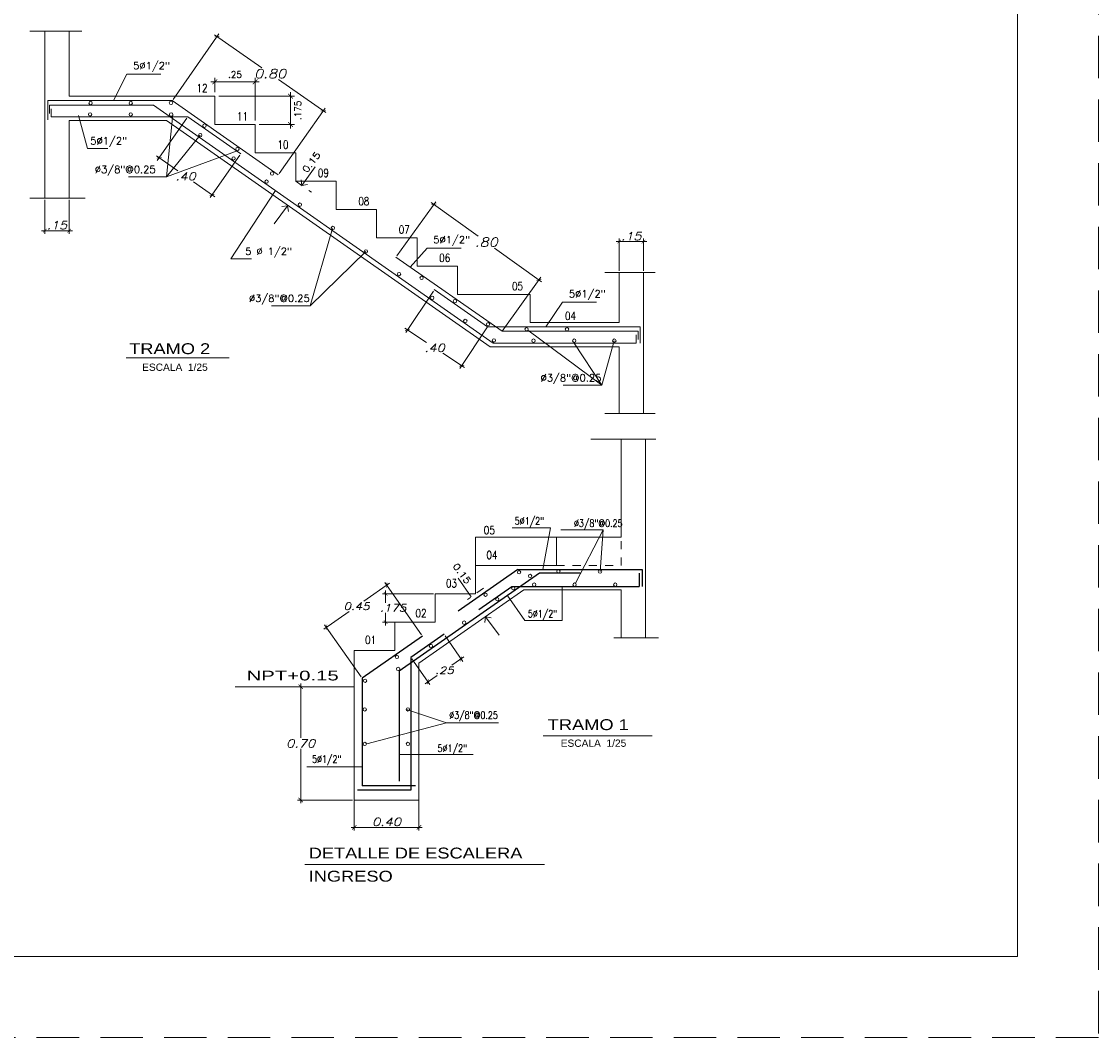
# Model space of a CAD drawing. Header units: metres. Extents: x -11 to 490, y -19 to 215.
# Tile 39 of 73: x 71 to 85, y -7 to 6. Entities that reach past the tile are written whole.
import ezdxf

# ---------------------------------------------------------------- set-up
doc = ezdxf.new("R2010")
doc.units = ezdxf.units.M
for name, pattern in [('ACAD_ISO02W100', [15, 12, -3]), ('DASHED', [19.05, 12.7, -6.35]), ('HIDDEN', [0.375, 0.25, -0.125])]:
    doc.linetypes.add(name, pattern=pattern)
for name, color, linetype, lineweight in [('01', 8, 'Continuous', 9), ('03', 3, 'Continuous', 30), ('ESTRUCTURA 09', 30, 'Continuous', 5), ('LAYER2', 1, 'Continuous', 20), ('Lpunt', 1, 'ACAD_ISO02W100', 9), ('Pluma 0.2', 252, 'Continuous', 20), ('Pluma Nº 0.1', 1, 'Continuous', 9)]:
    doc.layers.add(name, color=color, linetype=linetype, lineweight=lineweight)
for name, color, linetype in [('LAYER3', 3, 'Continuous'), ('LAYER8', 21, 'Continuous'), ('Muros', 4, 'Continuous'), ('VIGAS', 2, 'Continuous')]:
    doc.layers.add(name, color=color, linetype=linetype)
doc.layers.add('no se imprime', color=8, linetype='DASHED', plot=False)
doc.layers.add('PLUMA 0.8', color=7, linetype='Continuous', lineweight=80, true_color=0x2e2e2e)
doc.styles.add('AMBIENTES', font='swissel.ttf')
doc.styles.add('HELVL', font='helvl.shx')
doc.styles.add('INDICACIONES', font='romans.shx', dxfattribs={"width": 1.2, "oblique": 15})
doc.styles.add('ROMAN', font='romans__.ttf', dxfattribs={"width": 1.2})
doc.styles.add('ROMANS', font='romans')
doc.styles.add('STYLE5', font='romans.shx', dxfattribs={"width": 0.8})
doc.styles.add('TEXTO', font='romans.shx', dxfattribs={"height": 0.08})
doc.styles.add('TITULO', font='arial.ttf', dxfattribs={"width": 1.5, "height": 0.1})
doc.dimstyles.new('ALIG', dxfattribs={"dimtxt": 0.08, "dimasz": 0.12, "dimexe": 0.05, "dimexo": 0.1, "dimgap": 0.05, "dimtad": 2, "dimzin": 4, "dimdsep": 46, "dimtxsty": 'TEXTO', "dimblk1": 'DOTSMALL', "dimblk2": 'DOTSMALL', "dimsah": 1, "dimcen": 0.09, "dimclrd": 2, "dimclre": 2, "dimclrt": 3, "dimadec": 0, "dimazin": 0, "dimtfac": 1, "dimtix": 1, "dimtmove": 0, "dimatfit": 0, "dimldrblk": 'DOTSMALL', "dimfxl": 1, "dimtolj": 1, "dimtzin": 0, "dimarcsym": 0})
doc.dimstyles.new('PLANTA-25', dxfattribs={"dimtxt": 0.085, "dimasz": 0.045, "dimexe": 0.04, "dimexo": 0.02, "dimgap": 0.018, "dimtad": 1, "dimtih": 1, "dimtoh": 1, "dimlfac": 0.5, "dimzin": 4, "dimdsep": 46, "dimtxsty": 'INDICACIONES', "dimblk": 'ARCHTICK', "dimcen": 0, "dimdle": 0.04, "dimclrd": 1, "dimclre": 1, "dimclrt": 3, "dimadec": 0, "dimazin": 0, "dimtfac": 1, "dimtmove": 2, "dimatfit": 3, "dimfxl": 1, "dimtolj": 1, "dimtzin": 4, "dimlwd": 5, "dimlwe": 5, "dimarcsym": 0})

# ---------------------------------------------------------------- blocks, each defined once
blk = doc.blocks.new('_ARCHTICK')
at = {"color": 0, "linetype": 'ByBlock', "const_width": 0.15}
blk.add_lwpolyline([(-0.5, -0.5), (0.5, 0.5)], dxfattribs=at)
blk = doc.blocks.new('*D55')
at = {"layer": 'Defpoints', "color": 0, "lineweight": 5, "ltscale": 0.25, "transparency": 16777216}
for p in [(75.179, -1.515), (76.365, -1.624, 0), (75.62, -2.146)]:
    blk.add_point(p, dxfattribs=at)
at = {"layer": 'Pluma Nº 0.1', "color": 1, "lineweight": 5, "ltscale": 0.25, "transparency": 16777216}
for p, q in [((75.956, -0.971), (75.641, -1.192)), ((76.353, -1.608), (75.9, -0.961)), ((75.146, -1.538), (75.461, -1.318)), ((75.608, -2.129), (75.156, -1.483))]:
    blk.add_line(p, q, dxfattribs=at)
at = {"layer": 'Pluma Nº 0.1', "color": 1, "lineweight": 5, "ltscale": 0.25, "transparency": 16777216, "xscale": 0.045, "yscale": 0.045, "zscale": 0.045}
for p, rotation in [((75.923, -0.994), 34.99680118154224), ((75.179, -1.515), 214.9968011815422)]:
    blk.add_blockref('_ARCHTICK', p, dxfattribs=dict(at, rotation=rotation))
at = {"layer": 'Pluma Nº 0.1', "color": 3, "ltscale": 0.25, "transparency": 16777216, "insert": (75.551, -1.255), "char_height": 0.09, "attachment_point": 5, "style": 'INDICACIONES'}
blk.add_mtext('\\A1;0.45', dxfattribs=at)
blk = doc.blocks.new('*D56')
at = {"layer": 'Defpoints', "color": 0, "lineweight": 5, "ltscale": 0.25, "transparency": 16777216}
for p in [(75.522, -2.251, 0), (74.86, -3.651, 0), (75.522, -3.651, 0)]:
    blk.add_point(p, dxfattribs=at)
at = {"layer": 'Pluma Nº 0.1', "color": 1, "lineweight": 5, "ltscale": 0.25, "transparency": 16777216}
for p, q in [((75.502, -2.251, 0), (74.82, -2.251, 0)), ((74.86, -2.211, 0), (74.86, -2.883, 0)), ((74.86, -3.691, 0), (74.86, -3.019, 0)), ((75.502, -3.651, 0), (74.82, -3.651, 0))]:
    blk.add_line(p, q, dxfattribs=at)
at = {"layer": 'Pluma Nº 0.1', "color": 1, "lineweight": 5, "ltscale": 0.25, "transparency": 16777216, "xscale": 0.055, "yscale": 0.055, "zscale": 0.055}
for p, rotation in [((74.86, -2.251, 0), 90), ((74.86, -3.651, 0), 270)]:
    blk.add_blockref('_ARCHTICK', p, dxfattribs=dict(at, rotation=rotation))
at = {"layer": 'Pluma Nº 0.1', "color": 3, "ltscale": 0.25, "transparency": 16777216, "insert": (74.86, -2.951, 0), "char_height": 0.1, "attachment_point": 5, "style": 'INDICACIONES'}
blk.add_mtext('\\A1;0.70', dxfattribs=at)
blk = doc.blocks.new('*D57')
at = {"layer": 'Defpoints', "color": 0, "lineweight": 5, "ltscale": 0.25, "transparency": 16777216}
for p in [(75.522, -3.481, 0), (76.322, -3.481, 0), (75.522, -3.989, 0)]:
    blk.add_point(p, dxfattribs=at)
at = {"layer": 'Pluma Nº 0.1', "color": 1, "lineweight": 5, "ltscale": 0.25, "transparency": 16777216}
for p, q in [((75.522, -3.501, 0), (75.522, -4.029, 0)), ((76.322, -3.501, 0), (76.322, -4.029, 0)), ((76.362, -3.989, 0), (75.482, -3.989, 0))]:
    blk.add_line(p, q, dxfattribs=at)
at = {"layer": 'Pluma Nº 0.1', "color": 1, "lineweight": 5, "ltscale": 0.25, "transparency": 16777216, "xscale": 0.055, "yscale": 0.055, "zscale": 0.055, "rotation": 180}
blk.add_blockref('_ARCHTICK', (75.522, -3.989, 0), dxfattribs=at)
at = {"layer": 'Pluma Nº 0.1', "color": 1, "lineweight": 5, "ltscale": 0.25, "transparency": 16777216, "xscale": 0.055, "yscale": 0.055, "zscale": 0.055}
blk.add_blockref('_ARCHTICK', (76.322, -3.989, 0), dxfattribs=at)
at = {"layer": 'Pluma Nº 0.1', "color": 3, "ltscale": 0.25, "transparency": 16777216, "insert": (75.922, -3.921, 0), "char_height": 0.1, "attachment_point": 5, "style": 'INDICACIONES'}
blk.add_mtext('\\A1;0.40', dxfattribs=at)
blk = doc.blocks.new('*D101')
at = {"layer": 'Defpoints', "color": 0, "lineweight": 5, "ltscale": 0.25, "transparency": 16777216}
for p in [(76.632, -1.602, 0), (76.222, -1.889, 0), (76.433, -2.19)]:
    blk.add_point(p, dxfattribs=at)
at = {"layer": 'Pluma Nº 0.1', "color": 1, "lineweight": 5, "ltscale": 0.25, "transparency": 16777216}
for p, q in [((76.644, -1.619), (76.866, -1.936)), ((76.234, -1.905), (76.456, -2.223)), ((76.875, -1.881), (76.728, -1.984)), ((76.4, -2.213), (76.548, -2.11))]:
    blk.add_line(p, q, dxfattribs=at)
at = {"layer": 'Pluma Nº 0.1', "color": 1, "lineweight": 5, "ltscale": 0.25, "transparency": 16777216, "xscale": 0.045, "yscale": 0.045, "zscale": 0.045}
for p, rotation in [((76.843, -1.904), 34.93990460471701), ((76.433, -2.19), 214.939904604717)]:
    blk.add_blockref('_ARCHTICK', p, dxfattribs=dict(at, rotation=rotation))
at = {"layer": 'Pluma Nº 0.1', "color": 3, "ltscale": 0.25, "transparency": 16777216, "insert": (76.638, -2.047), "char_height": 0.09, "attachment_point": 5, "style": 'INDICACIONES'}
blk.add_mtext('\\A1;.25', dxfattribs=at)
blk = doc.blocks.new('*D102')
at = {"layer": 'Defpoints', "color": 0, "lineweight": 5, "ltscale": 0.25, "transparency": 16777216}
for p in [(76.522, -1.101, 0), (75.91, -1.451), (76.522, -1.451, 0)]:
    blk.add_point(p, dxfattribs=at)
at = {"layer": 'Pluma Nº 0.1', "color": 1, "lineweight": 5, "ltscale": 0.25, "transparency": 16777216}
for p, q in [((75.91, -1.061), (75.91, -1.212)), ((76.502, -1.101), (75.87, -1.101)), ((76.502, -1.451), (75.87, -1.451)), ((75.91, -1.491), (75.91, -1.338))]:
    blk.add_line(p, q, dxfattribs=at)
at = {"layer": 'Pluma Nº 0.1', "color": 1, "lineweight": 5, "ltscale": 0.25, "transparency": 16777216, "xscale": 0.045, "yscale": 0.045, "zscale": 0.045}
for p, rotation in [((75.91, -1.101), 90), ((75.91, -1.451), 270)]:
    blk.add_blockref('_ARCHTICK', p, dxfattribs=dict(at, rotation=rotation))
at = {"layer": 'Pluma Nº 0.1', "color": 3, "ltscale": 0.25, "transparency": 16777216, "insert": (76.003, -1.275), "char_height": 0.09, "attachment_point": 5, "style": 'INDICACIONES'}
blk.add_mtext('\\A1;.175', dxfattribs=at)
blk = doc.blocks.new('*D58')
at = {"color": 8, "linetype": 'Continuous', "lineweight": 5, "ltscale": 0.5, "transparency": 16777216}
for p, q in [((74.348, 5.23), (73.748, 5.23)), ((73.798, 5.102), (73.798, 5.28)), ((74.298, 4.752), (74.298, 5.28))]:
    blk.add_line(p, q, dxfattribs=at)
at = {"layer": 'Defpoints', "color": 0, "linetype": 'Continuous', "lineweight": 5, "ltscale": 0.5, "transparency": 16777216}
for p in [(73.798, 5.23), (73.798, 5.052), (74.298, 4.702)]:
    blk.add_point(p, dxfattribs=at)
at = {"color": 8, "linetype": 'Continuous', "lineweight": 5, "ltscale": 0.5, "transparency": 16777216, "xscale": 0.06, "yscale": 0.06, "zscale": 0.06, "rotation": 180}
blk.add_blockref('_ARCHTICK', (73.798, 5.23), dxfattribs=at)
at = {"color": 8, "linetype": 'Continuous', "lineweight": 5, "ltscale": 0.5, "transparency": 16777216, "xscale": 0.06, "yscale": 0.06, "zscale": 0.06}
blk.add_blockref('_ARCHTICK', (74.298, 5.23), dxfattribs=at)
at = {"color": 3, "linetype": 'Continuous', "ltscale": 0.5, "transparency": 16777216, "insert": (74.048, 5.32), "char_height": 0.08, "attachment_point": 5, "style": 'TEXTO'}
blk.add_mtext('\\A1;.25', dxfattribs=at)
blk = doc.blocks.new('_DOTSMALL')
at = {"color": 0, "linetype": 'ByBlock', "const_width": 0.5}
blk.add_lwpolyline([(-0.0625, 0, 1), (0.0625, 0, 1)], format="xyb", close=True, dxfattribs=at)
blk = doc.blocks.new('*D59')
at = {"color": 8, "linetype": 'Continuous', "lineweight": 5, "ltscale": 0.5, "transparency": 16777216}
for p, q in [((74.734, 5.102), (74.734, 4.652)), ((73.848, 5.052), (74.784, 5.052)), ((74.348, 4.702), (74.784, 4.702))]:
    blk.add_line(p, q, dxfattribs=at)
at = {"layer": 'Defpoints', "color": 0, "linetype": 'Continuous', "lineweight": 5, "ltscale": 0.5, "transparency": 16777216}
for p in [(73.798, 5.052), (74.298, 4.702), (74.734, 4.702)]:
    blk.add_point(p, dxfattribs=at)
at = {"color": 8, "linetype": 'Continuous', "lineweight": 5, "ltscale": 0.5, "transparency": 16777216, "xscale": 0.06, "yscale": 0.06, "zscale": 0.06}
for p, rotation in [((74.734, 5.052), 90), ((74.734, 4.702), 270)]:
    blk.add_blockref('_ARCHTICK', p, dxfattribs=dict(at, rotation=rotation))
at = {"color": 3, "linetype": 'Continuous', "ltscale": 0.5, "transparency": 16777216, "insert": (74.824, 4.877), "char_height": 0.08, "attachment_point": 5, "rotation": 90, "style": 'TEXTO'}
blk.add_mtext('\\A1;.175', dxfattribs=at)
blk = doc.blocks.new('*D60')
at = {"layer": 'Defpoints', "color": 0, "lineweight": 5, "ltscale": 0.25, "transparency": 16777216}
for p in [(76.037, 3.061), (77.806, 2.781), (77.337, 2.128)]:
    blk.add_point(p, dxfattribs=at)
at = {"layer": 'Pluma Nº 0.1', "color": 1, "lineweight": 5, "ltscale": 0.25, "transparency": 16777216}
for p, q in [((76.049, 3.078), (76.529, 3.747)), ((76.473, 3.738), (77.054, 3.321)), ((77.838, 2.758), (77.257, 3.175)), ((77.349, 2.145), (77.829, 2.814))]:
    blk.add_line(p, q, dxfattribs=at)
at = {"layer": 'Pluma Nº 0.1', "color": 1, "lineweight": 5, "ltscale": 0.25, "transparency": 16777216, "xscale": 0.045, "yscale": 0.045, "zscale": 0.045}
for p, rotation in [((76.505, 3.714), 144.3441090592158), ((77.806, 2.781), 324.3441090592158)]:
    blk.add_blockref('_ARCHTICK', p, dxfattribs=dict(at, rotation=rotation))
at = {"layer": 'Pluma Nº 0.1', "color": 3, "ltscale": 0.25, "transparency": 16777216, "insert": (77.156, 3.248), "char_height": 0.11, "attachment_point": 5, "style": 'INDICACIONES'}
blk.add_mtext('\\A1;.80', dxfattribs=at)
blk = doc.blocks.new('*D103')
at = {"layer": 'Defpoints', "color": 0, "lineweight": 5, "ltscale": 0.25, "transparency": 16777216}
for p in [(73.272, 4.997), (75.138, 4.873), (74.583, 4.079)]:
    blk.add_point(p, dxfattribs=at)
at = {"layer": 'Pluma Nº 0.1', "color": 1, "lineweight": 5, "ltscale": 0.25, "transparency": 16777216}
for p, q in [((73.284, 5.013), (73.85, 5.823)), ((73.795, 5.813), (74.378, 5.404)), ((75.171, 4.85), (74.587, 5.258)), ((74.594, 4.096), (75.161, 4.905))]:
    blk.add_line(p, q, dxfattribs=at)
at = {"layer": 'Pluma Nº 0.1', "color": 1, "lineweight": 5, "ltscale": 0.25, "transparency": 16777216, "xscale": 0.045, "yscale": 0.045, "zscale": 0.045}
for p, rotation in [((73.827, 5.79), 145.0079798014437), ((75.138, 4.873), 325.0079798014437)]:
    blk.add_blockref('_ARCHTICK', p, dxfattribs=dict(at, rotation=rotation))
at = {"layer": 'Pluma Nº 0.1', "color": 3, "ltscale": 0.25, "transparency": 16777216, "insert": (74.483, 5.331), "char_height": 0.11, "attachment_point": 5, "style": 'INDICACIONES'}
blk.add_mtext('\\A1;0.80', dxfattribs=at)
blk = doc.blocks.new('*D104')
at = {"layer": 'Defpoints', "color": 0, "lineweight": 5, "ltscale": 0.25, "transparency": 16777216}
for p in [(73.465, 4.798), (74.121, 4.339), (73.766, 3.832)]:
    blk.add_point(p, dxfattribs=at)
at = {"layer": 'Pluma Nº 0.1', "color": 1, "lineweight": 5, "ltscale": 0.25, "transparency": 16777216}
for p, q in [((73.454, 4.782), (73.087, 4.258)), ((73.077, 4.314), (73.342, 4.128)), ((74.109, 4.323), (73.743, 3.799)), ((73.798, 3.809), (73.534, 3.994))]:
    blk.add_line(p, q, dxfattribs=at)
at = {"layer": 'Pluma Nº 0.1', "color": 1, "lineweight": 5, "ltscale": 0.25, "transparency": 16777216, "xscale": 0.045, "yscale": 0.045, "zscale": 0.045}
for p, rotation in [((73.11, 4.291), 145.0079798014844), ((73.766, 3.832), 325.0079798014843)]:
    blk.add_blockref('_ARCHTICK', p, dxfattribs=dict(at, rotation=rotation))
at = {"layer": 'Pluma Nº 0.1', "color": 3, "ltscale": 0.25, "transparency": 16777216, "insert": (73.438, 4.061), "char_height": 0.098, "attachment_point": 5, "style": 'INDICACIONES'}
blk.add_mtext('\\A1;.40', dxfattribs=at)
blk = doc.blocks.new('*D61')
at = {"layer": 'Defpoints', "color": 0, "lineweight": 5, "ltscale": 0.25, "transparency": 16777216}
for p in [(76.511, 2.66), (77.179, 2.217), (76.85, 1.72)]:
    blk.add_point(p, dxfattribs=at)
at = {"layer": 'Pluma Nº 0.1', "color": 1, "lineweight": 5, "ltscale": 0.25, "transparency": 16777216}
for p, q in [((76.5, 2.643), (76.159, 2.129)), ((76.148, 2.184), (76.414, 2.008)), ((77.168, 2.201), (76.828, 1.686)), ((76.883, 1.698), (76.617, 1.874))]:
    blk.add_line(p, q, dxfattribs=at)
at = {"layer": 'Pluma Nº 0.1', "color": 1, "lineweight": 5, "ltscale": 0.25, "transparency": 16777216, "xscale": 0.045, "yscale": 0.045, "zscale": 0.045}
for p, rotation in [((76.181, 2.162), 146.4899973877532), ((76.85, 1.72), 326.4899973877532)]:
    blk.add_blockref('_ARCHTICK', p, dxfattribs=dict(at, rotation=rotation))
at = {"layer": 'Pluma Nº 0.1', "color": 3, "ltscale": 0.25, "transparency": 16777216, "insert": (76.516, 1.941), "char_height": 0.098, "attachment_point": 5, "style": 'INDICACIONES'}
blk.add_mtext('\\A1;.40', dxfattribs=at)
blk = doc.blocks.new('*D105')
at = {"layer": 'Defpoints', "color": 0, "lineweight": 5, "ltscale": 0.25, "transparency": 16777216}
for p in [(71.698, 3.792), (71.998, 3.792), (71.698, 3.389)]:
    blk.add_point(p, dxfattribs=at)
at = {"layer": 'Pluma Nº 0.1', "color": 1, "lineweight": 5, "ltscale": 0.25, "transparency": 16777216}
for p, q in [((71.698, 3.772), (71.698, 3.349)), ((71.998, 3.772), (71.998, 3.349)), ((72.038, 3.389), (71.658, 3.389))]:
    blk.add_line(p, q, dxfattribs=at)
at = {"layer": 'Pluma Nº 0.1', "color": 1, "lineweight": 5, "ltscale": 0.25, "transparency": 16777216, "xscale": 0.045, "yscale": 0.045, "zscale": 0.045, "rotation": 180}
blk.add_blockref('_ARCHTICK', (71.698, 3.389), dxfattribs=at)
at = {"layer": 'Pluma Nº 0.1', "color": 1, "lineweight": 5, "ltscale": 0.25, "transparency": 16777216, "xscale": 0.045, "yscale": 0.045, "zscale": 0.045}
blk.add_blockref('_ARCHTICK', (71.998, 3.389), dxfattribs=at)
at = {"layer": 'Pluma Nº 0.1', "color": 3, "ltscale": 0.25, "transparency": 16777216, "insert": (71.848, 3.456), "char_height": 0.098, "attachment_point": 5, "style": 'INDICACIONES'}
blk.add_mtext('\\A1;.15', dxfattribs=at)
blk = doc.blocks.new('*D225')
at = {"layer": 'Defpoints', "color": 0, "lineweight": 5, "ltscale": 0.25, "transparency": 16777216}
for p in [(78.798, 3.254), (78.798, 2.874), (79.098, 2.874)]:
    blk.add_point(p, dxfattribs=at)
at = {"layer": 'Pluma Nº 0.1', "color": 1, "lineweight": 5, "ltscale": 0.25, "transparency": 16777216}
for p, q in [((79.138, 3.254), (78.758, 3.254)), ((78.798, 2.894), (78.798, 3.294)), ((79.098, 2.894), (79.098, 3.294))]:
    blk.add_line(p, q, dxfattribs=at)
at = {"layer": 'Pluma Nº 0.1', "color": 1, "lineweight": 5, "ltscale": 0.25, "transparency": 16777216, "xscale": 0.045, "yscale": 0.045, "zscale": 0.045, "rotation": 180}
blk.add_blockref('_ARCHTICK', (78.798, 3.254), dxfattribs=at)
at = {"layer": 'Pluma Nº 0.1', "color": 1, "lineweight": 5, "ltscale": 0.25, "transparency": 16777216, "xscale": 0.045, "yscale": 0.045, "zscale": 0.045}
blk.add_blockref('_ARCHTICK', (79.098, 3.254), dxfattribs=at)
at = {"layer": 'Pluma Nº 0.1', "color": 3, "ltscale": 0.25, "transparency": 16777216, "insert": (78.948, 3.321), "char_height": 0.098, "attachment_point": 5, "style": 'INDICACIONES'}
blk.add_mtext('\\A1;.15', dxfattribs=at)

msp = doc.modelspace()

# ---------------------------------------------------------------- linework, layer by layer
at = {"color": 3, "linetype": 'Continuous', "lineweight": 5}
for p, q in [((71.698, 5.858), (71.698, 3.792)), ((71.998, 5.858), (71.998, 5.052)), ((73.798, 5.052), (71.998, 5.052)), ((73.798, 5.052), (73.798, 4.702)), ((71.998, 4.752), (71.998, 3.792)), ((73.203, 4.752), (71.998, 4.752)), ((77.203, 1.952), (73.203, 4.752)), ((74.298, 4.702), (73.798, 4.702)), ((74.298, 4.702), (74.298, 4.352)), ((74.798, 4.352), (74.298, 4.352)), ((74.798, 4.352), (74.798, 4.002)), ((75.298, 4.002), (74.798, 4.002)), ((75.298, 4.002), (75.298, 3.652)), ((75.798, 3.652), (75.298, 3.652)), ((75.798, 3.652), (75.798, 3.302)), ((76.298, 3.302), (75.798, 3.302)), ((76.298, 3.302), (76.298, 2.952)), ((76.798, 2.952), (76.298, 2.952)), ((76.798, 2.952), (76.298, 2.952)), ((76.798, 2.952), (76.298, 2.952)), ((76.798, 2.952), (76.798, 2.602)), ((76.798, 2.602), (76.798, 2.952)), ((76.798, 2.602), (76.798, 2.952)), ((78.798, 2.874), (78.798, 2.252)), ((79.098, 2.874), (79.098, 1.128)), ((77.698, 2.602), (76.798, 2.602)), ((77.698, 2.602), (77.698, 2.252)), ((78.798, 2.252), (77.698, 2.252)), ((78.798, 1.952), (77.203, 1.952)), ((78.798, 1.952), (78.798, 1.128)), ((78.822, -0.401, 0), (78.822, 0.81, 0)), ((79.122, -1.647, 0), (79.122, 0.81, 0)), ((78.022, -0.401, 0), (78.822, -0.401, 0)), ((78.022, -0.751, 0), (78.022, -0.401, 0)), ((77.022, -0.751, 0), (77.022, -1.101, 0)), ((77.022, -0.751, 0), (78.022, -0.751, 0)), ((76.322, -1.957, 0), (77.617, -1.051, 0)), ((77.617, -1.051, 0), (78.822, -1.051, 0)), ((78.822, -1.647, 0), (78.822, -1.051, 0)), ((76.522, -1.101, 0), (76.522, -1.451, 0)), ((76.522, -1.101, 0), (77.022, -1.101, 0)), ((76.022, -1.451, 0), (76.022, -1.801, 0)), ((76.022, -1.451, 0), (76.522, -1.451, 0)), ((75.522, -1.801, 0), (75.522, -2.251, 0)), ((75.522, -1.801, 0), (76.022, -1.801, 0)), ((76.322, -1.957, 0), (76.322, -3.651, 0)), ((75.522, -2.251, 0), (75.522, -3.651, 0)), ((75.522, -3.651, 0), (76.322, -3.651, 0))]:
    msp.add_line(p, q, dxfattribs=at)
at = {"color": 4, "linetype": 'Continuous', "lineweight": 5}
for p, q in [((73.272, 4.997), (71.735, 4.997)), ((71.735, 4.997), (71.735, 4.761)), ((73.039, 4.941), (71.756, 4.941)), ((71.756, 4.941), (71.756, 4.839)), ((77.24, 2), (73.039, 4.941)), ((73.272, 4.997), (74.583, 4.079)), ((71.777, 4.898), (71.777, 4.798)), ((73.465, 4.798), (71.777, 4.798)), ((73.465, 4.798), (74.121, 4.339)), ((76.037, 3.061), (77.349, 2.145)), ((76.511, 2.66), (77.168, 2.201)), ((79.058, 2.201), (77.168, 2.201)), ((79.032, 2.145), (77.349, 2.145)), ((79.032, 2.145), (79.032, 2.043)), ((79.058, 2.201), (79.058, 2)), ((77.24, 2), (79.007, 2)), ((79.007, 2.102), (79.007, 2))]:
    msp.add_line(p, q, dxfattribs=at)
at = {"color": 4, "linetype": 'Continuous'}
for p, q in [((76.077, -2.055, 0), (77.812, -0.841, 0)), ((77.545, -0.801, 0), (76.808, -1.317, 0)), ((77.545, -0.801, 0), (79.081, -0.801, 0)), ((77.812, -0.841, 0), (78.316, -0.841, 0)), ((79.045, -0.845), (79.045, -1.009)), ((79.081, -0.801), (79.081, -1.009)), ((77.063, -1.296, 0), (77.472, -1.009, 0)), ((77.472, -1.009, 0), (79.045, -1.009, 0)), ((76.365, -1.624, 0), (75.622, -2.144, 0)), ((76.632, -1.602, 0), (76.222, -1.889, 0)), ((76.222, -1.889, 0), (76.222, -3.53, 0)), ((76.077, -2.055, 0), (76.077, -3.417, 0)), ((75.622, -2.144, 0), (75.622, -3.476, 0)), ((76.222, -3.53, 0), (75.564, -3.53, 0)), ((76.278, -3.476, 0), (75.622, -3.476, 0))]:
    msp.add_line(p, q, dxfattribs=at)
at = {"color": 3, "linetype": 'Continuous', "lineweight": 5}
for centre in [(72.263, 4.968), (72.759, 4.968), (73.257, 4.97), (72.257, 4.827), (72.76, 4.827), (73.259, 4.826), (73.671, 4.688), (73.618, 4.57), (74.078, 4.398), (74.031, 4.283), (74.438, 3.997), (74.507, 4.096), (74.85, 3.711), (75.258, 3.423), (75.666, 3.133), (76.076, 2.852), (76.355, 2.805), (76.486, 2.559), (76.766, 2.518), (76.895, 2.274), (77.176, 2.232), (77.652, 2.171), (78.152, 2.171), (77.249, 2.032), (77.738, 2.029), (78.242, 2.029), (78.737, 2.029), (77.559, -0.835, 0), (77.695, -0.88, 0), (78.046, -0.822), (78.56, -0.825), (77.488, -1.032, 0), (77.746, -0.988), (78.246, -0.988), (78.749, -0.988), (77.145, -1.112, 0), (77.29, -1.169, 0), (76.881, -1.458, 0), (76.471, -1.748, 0), (76.05, -1.882, 0), (76.065, -2.03, 0), (75.656, -2.176, 0), (75.652, -2.531, 0), (76.185, -2.531, 0), (75.652, -2.957, 0), (76.185, -2.957, 0)]:
    msp.add_circle(centre, 0.0209, dxfattribs=at)
at = {"layer": '01', "color": 251, "linetype": 'Continuous', "lineweight": 5, "ltscale": 2}
for p, q in [((73.2, 4.055), (73.28, 4.824)), ((73.2, 4.055), (73.618, 4.57)), ((73.2, 4.055), (74.086, 4.379)), ((72.731, 4.055), (73.2, 4.055)), ((74.978, 2.462), (75.666, 3.133)), ((78.583, 1.478), (77.669, 2.159)), ((78.583, 1.478), (78.24, 2))]:
    msp.add_line(p, q, dxfattribs=at)
for points in [[(72.115, 4.813), (72.226, 4.406), (72.478, 4.406)], [(74.548, 3.887), (73.997, 3.042), (74.25, 3.042)], [(75.254, 3.418), (74.978, 2.462), (74.499, 2.462)], [(76.214, 2.937), (76.422, 3.174), (76.842, 3.174)], [(77.891, 2.201), (78.098, 2.505), (78.518, 2.505)], [(78.737, 2.029), (78.583, 1.478), (78.104, 1.478)]]:
    msp.add_lwpolyline(points, dxfattribs=at)
at = {"layer": 'ESTRUCTURA 09', "color": 1, "linetype": 'Continuous', "lineweight": 5}
for p, q in [((72.154, 5.858), (71.511, 5.858)), ((72.195, 3.792), (71.511, 3.792)), ((79.243, 2.874), (78.621, 2.874)), ((79.243, 1.128), (78.621, 1.128)), ((79.252, 0.81), (78.448, 0.81)), ((79.281, -1.647), (78.731, -1.647))]:
    msp.add_line(p, q, dxfattribs=at)
at = {"layer": 'ESTRUCTURA 09', "color": 5, "linetype": 'Continuous', "lineweight": 5}
msp.add_line((75.522, -2.251, 0), (74.049, -2.251, 0), dxfattribs=at)
at = {"layer": 'LAYER2', "ltscale": 2}
for p, q in [((75.037, 4.177), (74.876, 3.947)), ((74.533, 3.472), (74.698, 3.698)), ((76.808, -0.909, 0), (76.969, -1.138, 0)), ((77.312, -1.613, 0), (77.146, -1.387, 0))]:
    msp.add_line(p, q, dxfattribs=at)
at = {"layer": 'LAYER2', "color": 251, "linetype": 'Continuous', "lineweight": 5, "ltscale": 2}
for p, q in [((77.947, -0.284, 0), (77.474, -0.284, 0)), ((77.947, -0.284, 0), (77.852, -0.801, 0)), ((78.076, -0.311), (78.597, -0.311)), ((78.597, -0.311), (78.256, -0.969)), ((78.597, -0.311), (78.56, -0.825))]:
    msp.add_line(p, q, dxfattribs=at)
at = {"layer": 'LAYER2', "color": 8, "ltscale": 2}
for p, q in [((78.091, -1.431, 0), (78.091, -1.009, 0)), ((77.629, -1.431, 0), (77.411, -1.119, 0)), ((78.091, -1.431, 0), (77.629, -1.431, 0)), ((76.662, -2.697, 0), (76.168, -2.531, 0)), ((76.662, -2.697, 0), (75.677, -2.957, 0)), ((77.306, -2.697, 0), (76.662, -2.697, 0)), ((76.993, -3.087, 0), (76.077, -3.087, 0)), ((75.625, -3.239, 0), (74.937, -3.239, 0))]:
    msp.add_line(p, q, dxfattribs=at)
msp.add_lwpolyline([(72.547, 4.997), (72.711, 5.326), (73.131, 5.326)], dxfattribs=at)
at = {"layer": 'LAYER2', "ltscale": 2}
for points in [[(74.864, 4.017), (74.876, 3.947), (74.946, 3.96)], [(74.629, 3.687), (74.698, 3.698), (74.709, 3.628)]]:
    msp.add_lwpolyline(points, dxfattribs=at)
at = {"layer": 'LAYER2', "ltscale": 2, "elevation": 0}
msp.add_lwpolyline([(77.216, -1.398), (77.146, -1.387), (77.136, -1.457)], dxfattribs=at)
at = {"layer": 'Lpunt', "ltscale": 0.007}
for p, q in [((74.798, 4.002), (74.995, 3.864)), ((77.121, -1.032, 0), (76.924, -1.17, 0))]:
    msp.add_line(p, q, dxfattribs=at)
at = {"layer": 'no se imprime', "color": 251, "linetype": 'HIDDEN', "lineweight": 5, "ltscale": 2.1}
msp.add_lwpolyline([(41.721, -6.587), (41.721, 23.913), (84.721, 23.913), (84.721, -6.587)], close=True, dxfattribs=at)
at = {"layer": 'Pluma 0.2', "color": 4, "ltscale": 0.5}
msp.add_lwpolyline([(42.721, 22.913), (83.721, 22.913), (83.721, -5.587), (42.721, -5.587)], close=True, dxfattribs=at)
at = {"layer": 'PLUMA 0.8', "color": 250, "linetype": 'HIDDEN', "lineweight": 5, "ltscale": 0.3}
for p, q in [((78.822, -0.751, 0), (78.822, -0.401, 0)), ((78.022, -0.751, 0), (78.822, -0.751, 0))]:
    msp.add_line(p, q, dxfattribs=at)
at = {"layer": 'VIGAS', "color": 152, "linetype": 'Continuous', "lineweight": 5}
for p, q in [((72.702, 1.815), (73.975, 1.815)), ((77.856, -2.857), (79.204, -2.857)), ((74.911, -4.449), (77.875, -4.449))]:
    msp.add_line(p, q, dxfattribs=at)
at = {"layer": 'VIGAS', "color": 253, "linetype": 'Continuous', "lineweight": 5}
for p, q in [((77.022, -0.401, 0), (78.022, -0.401, 0)), ((77.022, -0.751, 0), (77.022, -0.401, 0))]:
    msp.add_line(p, q, dxfattribs=at)

# ---------------------------------------------------------------- texts
at = {"layer": '03', "color": 2, "lineweight": 30, "style": 'STYLE5', "width": 0.8}
for s, p in [('12', (73.572, 5.103, 0)), ('11', (74.072, 4.753, 0)), ('10', (74.572, 4.403, 0)), ('09', (75.072, 4.053, 0)), ('08', (75.572, 3.703, 0)), ('07', (76.072, 3.353, 0)), ('06', (76.572, 3.003, 0)), ('05', (77.472, 2.653, 0)), ('04', (78.126, 2.286, 0)), ('05', (77.123, -0.364, 0)), ('04', (77.155, -0.671, 0)), ('03', (76.655, -1.021, 0)), ('02', (76.279, -1.391, 0)), ('01', (75.655, -1.721, 0))]:
    msp.add_text(s, height=0.1, dxfattribs=at).set_placement(p)
at = {"layer": '03', "lineweight": 30, "style": 'TITULO', "width": 1.5}
msp.add_text('NPT+0.15', height=0.12, dxfattribs=at).set_placement((74.191, -2.172, 0))
at = {"layer": 'LAYER3', "color": 3, "linetype": 'ByBlock', "char_height": 0.09, "attachment_point": 5}
for s, insert, style in [('5Ø1/2" ', (73.016, 5.415), 'ROMANS'), ('5Ø1/2" ', (72.487, 4.485), 'ROMANS'), ('Ø3/8"@0.25', (72.691, 4.132), 'ROMANS'), ('5Ø1/2" ', (76.727, 3.263), 'ROMANS'), ('5 Ø 1/2" ', (74.463, 3.119), 'ROMANS'), ('Ø3/8"@0.25', (74.596, 2.538), 'ROMANS'), ('5Ø1/2" ', (78.403, 2.594), 'ROMANS'), ('Ø3/8"@0.25', (78.201, 1.554), 'ROMANS'), ('5Ø1/2" ', (77.688, -0.215, 0), 'STYLE5'), ('Ø3/8"@0.25', (78.538, -0.244), 'STYLE5'), ('5Ø1/2" ', (77.85, -1.362, 0), 'STYLE5'), ('5Ø1/2" ', (76.734, -3.026, 0), 'STYLE5'), ('5Ø1/2" ', (75.182, -3.16, 0), 'STYLE5')]:
    msp.add_mtext(s, dxfattribs=dict(at, insert=insert, style=style))
at = {"layer": 'LAYER3', "color": 3, "linetype": 'ByBlock', "char_height": 0.08, "attachment_point": 5, "style": 'ROMAN'}
for insert, rotation in [((74.992, 4.236), 52.6725), ((76.853, -0.85, 0), 307.3275)]:
    msp.add_mtext('0.15', dxfattribs=dict(at, insert=insert, rotation=rotation))
at = {"layer": 'LAYER3', "color": 3, "linetype": 'ByBlock', "insert": (76.996, -2.616, 0), "char_height": 0.09, "attachment_point": 5, "line_spacing_factor": 0.8, "style": 'STYLE5'}
msp.add_mtext('Ø3/8"@0.25', dxfattribs=at)
at = {"layer": 'LAYER8', "color": 7, "style": 'AMBIENTES', "width": 1.2}
for s, height, p in [('TRAMO 2', 0.1344, (72.74, 1.863)), ('TRAMO 1', 0.1344, (77.914, -2.786)), ('DETALLE DE ESCALERA', 0.13443, (74.959, -4.374)), ('INGRESO ', 0.1344, (74.959, -4.66))]:
    msp.add_text(s, height=height, dxfattribs=at).set_placement(p)
at = {"layer": 'Muros', "color": 2, "lineweight": 20, "style": 'HELVL'}
for p in [(72.9, 1.656), (78.074, -2.993)]:
    msp.add_text('ESCALA  1/25', height=0.09, dxfattribs=at).set_placement(p)

# ---------------------------------------------------------------- dimensions: what is measured, and where the dimension line sits
at = {"linetype": 'Continuous', "ltscale": 0.5}
dim = msp.add_linear_dim(base=(73.798, 5.23), p1=(74.298, 4.702), p2=(73.798, 5.052), angle=180, dimstyle='ALIG', override={"dimtxt": 0.09, "dimasz": 0.06, "dimexo": 0.05, "dimlfac": 0.5, "dimblk1": 'ARCHTICK', "dimblk2": 'ARCHTICK', "dimdle": 0.05, "dimclrd": 8, "dimclre": 8, "dimlwd": 5, "dimlwe": 5}, dxfattribs=at)
dim.commit()
dim.dimension.update_dxf_attribs({"geometry": '*D58', "text_midpoint": (74.048, 5.32)})
dim = msp.add_linear_dim(base=(74.734, 4.702), p1=(73.798, 5.052), p2=(74.298, 4.702), angle=90, text='.175', dimstyle='ALIG', override={"dimtxt": 0.09, "dimasz": 0.06, "dimexo": 0.05, "dimlfac": 0.5, "dimblk1": 'ARCHTICK', "dimblk2": 'ARCHTICK', "dimdle": 0.05, "dimclrd": 8, "dimclre": 8, "dimlwd": 5, "dimlwe": 5}, dxfattribs=at)
dim.commit()
dim.dimension.update_dxf_attribs({"geometry": '*D59', "text_midpoint": (74.734, 4.877), "dimtype": 160})
at = {"layer": 'Pluma Nº 0.1', "ltscale": 0.25}
for p1, p2, distance, text, override, picture, middle in [((73.272, 4.997), (74.583, 4.079), 0.968, '0.80', {"dimtxt": 0.11}, '*D103', (74.483, 5.331)), ((76.365, -1.624, 0), (75.62, -2.146), -0.77, '0.45', {"dimtxt": 0.09}, '*D55', (75.551, -1.255))]:
    dim = msp.add_aligned_dim(p1=p1, p2=p2, distance=distance, text=text, dimstyle='PLANTA-25', override=override, dxfattribs=at)
    dim.commit()
    dim.dimension.update_dxf_attribs({"geometry": picture, "text_midpoint": middle})
for p1, p2, distance, override, picture, middle in [((73.465, 4.798), (74.121, 4.339), -0.619, {"dimtxt": 0.098}, '*D104', (73.438, 4.061)), ((76.037, 3.061), (77.337, 2.128), 0.804, {"dimtxt": 0.11}, '*D60', (77.156, 3.248)), ((76.511, 2.66), (77.179, 2.217), -0.597, {"dimtxt": 0.098}, '*D61', (76.516, 1.941)), ((76.632, -1.602, 0), (76.222, -1.889, 0), 0.368, {"dimtxt": 0.09}, '*D101', (76.638, -2.047))]:
    dim = msp.add_aligned_dim(p1=p1, p2=p2, distance=distance, dimstyle='PLANTA-25', override=override, dxfattribs=at)
    dim.commit()
    dim.dimension.update_dxf_attribs({"geometry": picture, "text_midpoint": middle})
for base, p1, p2, picture, middle in [((71.698, 3.389), (71.998, 3.792), (71.698, 3.792), '*D105', (71.848, 3.456)), ((78.798, 3.254), (79.098, 2.874), (78.798, 2.874), '*D225', (78.948, 3.321))]:
    dim = msp.add_linear_dim(base=base, p1=p1, p2=p2, dimstyle='PLANTA-25', override={"dimtxt": 0.098}, dxfattribs=at)
    dim.commit()
    dim.dimension.update_dxf_attribs({"geometry": picture, "text_midpoint": middle})
dim = msp.add_linear_dim(base=(75.91, -1.451), p1=(76.522, -1.101, 0), p2=(76.522, -1.451, 0), angle=90, text='.175', dimstyle='PLANTA-25', override={"dimtxt": 0.09}, dxfattribs=at)
dim.commit()
dim.dimension.update_dxf_attribs({"geometry": '*D102', "text_midpoint": (76.003, -1.275), "dimtype": 160})
dim = msp.add_linear_dim(base=(74.86, -3.651, 0), p1=(75.522, -2.251, 0), p2=(75.522, -3.651, 0), angle=90, text='0.70', dimstyle='PLANTA-25', override={"dimtxt": 0.1, "dimasz": 0.055}, dxfattribs=at)
dim.commit()
dim.dimension.update_dxf_attribs({"geometry": '*D56', "text_midpoint": (74.86, -2.951, 0)})
dim = msp.add_linear_dim(base=(75.522, -3.989, 0), p1=(76.322, -3.481, 0), p2=(75.522, -3.481, 0), text='0.40', dimstyle='PLANTA-25', override={"dimtxt": 0.1, "dimasz": 0.055}, dxfattribs=at)
dim.commit()
dim.dimension.update_dxf_attribs({"geometry": '*D57', "text_midpoint": (75.922, -3.921, 0)})

doc.saveas('drawing.dxf')
